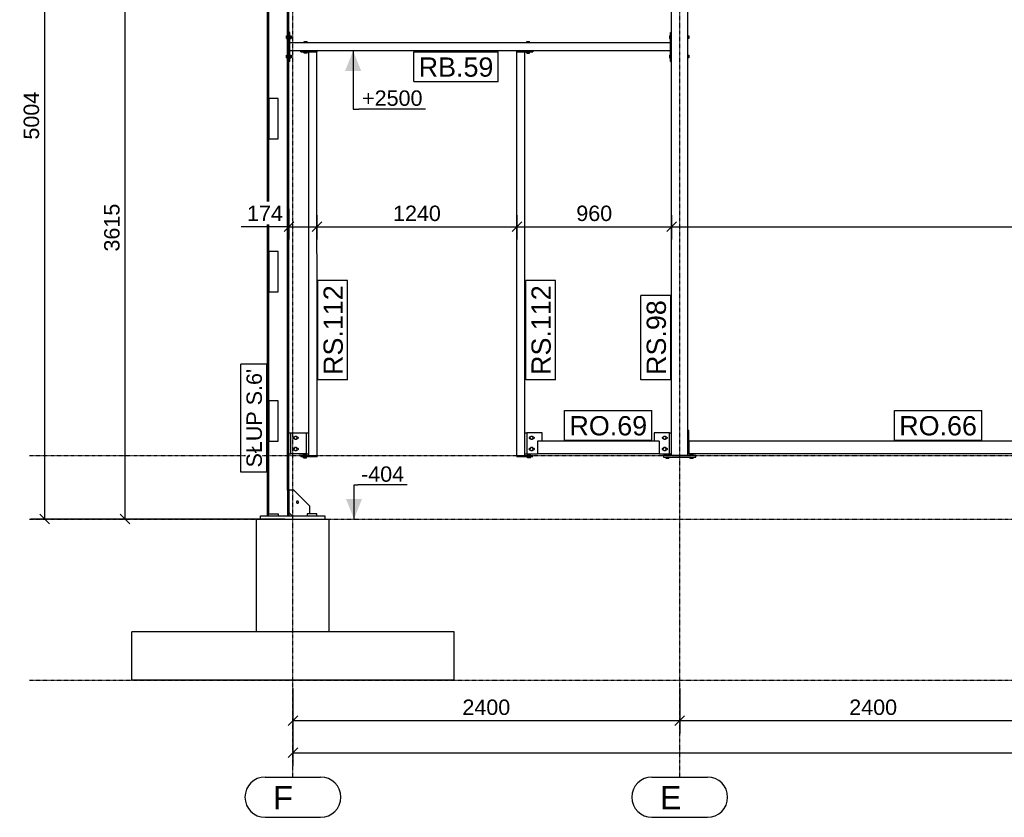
# Model space of a CAD drawing. Header units: millimetres. Extents: x -288865 to 11255, y 102926 to 380857.
# Tile 105 of 142: x -164023 to -157914, y 304377 to 309324. Entities that reach past the tile are written whole.
import ezdxf

# ---------------------------------------------------------------- set-up
doc = ezdxf.new("R2010")
doc.units = ezdxf.units.MM
doc.header["$MEASUREMENT"] = 0
doc.set_wipeout_variables(frame=1)
doc.linetypes.add('DXK_LINE_DOT3', pattern=[5.9187, 2.979, -0.9799, 0.9799, -0.9799])
for name, color, linetype in [('TS_INNE_OBIEKTY', 7, 'Continuous'), ('TS_LINIE_WIDOCZNE', 7, 'Continuous'), ('TS_OPISY', 7, 'Continuous'), ('TS_OPISY_LINIE', 7, 'Continuous'), ('TS_OPISY_RAMKA', 7, 'Continuous'), ('TS_WYMIARY', 7, 'Continuous'), ('TS_WYMIARY_TEKST', 7, 'Continuous')]:
    doc.layers.add(name, color=color, linetype=linetype)
doc.styles.add('ARIAL', font='arial.ttf')

# ---------------------------------------------------------------- blocks, each defined once
blk = doc.blocks.new('Part-67094219-1328 - 1293')
at = {"layer": 'TS_LINIE_WIDOCZNE', "color": 1, "linetype": 'Continuous'}
for p, q in [((-62084.5, -224), (-62113, -224)), ((-61984.5, -324), (-62084.5, -224)), ((-62094.5, -384), (-62113, -365.5)), ((-61984.5, -372), (-61984.5, -324))]:
    blk.add_line(p, q, dxfattribs=at)
for start, end in [(162, 342), (342, 162)]:
    blk.add_arc((-62061.5, -299.1), 7, start, end, dxfattribs=at)
blk = doc.blocks.new('Part-67094219-1322 - 1293')
at = {"layer": 'TS_LINIE_WIDOCZNE', "color": 1, "linetype": 'Continuous'}
for p, q in [((-62114.5, 130), (-62102.5, 130)), ((-62114.5, 0), (-62102.5, 0))]:
    blk.add_line(p, q, dxfattribs=at)
blk = doc.blocks.new('Part-67094219-1326 - 1293')
at = {"layer": 'TS_LINIE_WIDOCZNE', "color": 1, "linetype": 'Continuous'}
for p, q in [((-62123, -224), (-62123, -384)), ((-62123, -224), (-62113, -224)), ((-62113, -384), (-62113, -224)), ((-62123, -324), (-62113, -324)), ((-62123, -384), (-62113, -384))]:
    blk.add_line(p, q, dxfattribs=at)
blk = doc.blocks.new('Part-67094219-1706 - 1293')
at = {"layer": 'TS_LINIE_WIDOCZNE', "color": 1, "linetype": 'Continuous'}
for p, q in [((-60700.6, 2500), (-60600.6, 2500)), ((-60700.6, 2494), (-60700.6, 2500)), ((-60700.6, 2494), (-60600.6, 2494)), ((-60600.6, 2500), (-60600.6, 2494))]:
    blk.add_line(p, q, dxfattribs=at)
blk = doc.blocks.new('Part-67094219-1330 - 1293')
at = {"layer": 'TS_LINIE_WIDOCZNE', "color": 1, "linetype": 'Continuous'}
for p, q in [((-62290.84, -384), (-61890.84, -384)), ((-62290.84, -404), (-62290.84, -384)), ((-61890.84, -384), (-61890.84, -404))]:
    blk.add_line(p, q, dxfattribs=at)
blk = doc.blocks.new('Part-67094219-1700 - 1293')
at = {"layer": 'TS_LINIE_WIDOCZNE', "color": 1, "linetype": 'Continuous'}
for p, q in [((-62040.4, -10), (-61940.4, -10)), ((-62040.4, -16), (-62040.4, -10)), ((-62040.4, -16), (-61940.4, -16)), ((-61940.4, -10), (-61940.4, -16))]:
    blk.add_line(p, q, dxfattribs=at)
blk = doc.blocks.new('Part-67094219-1704 - 1293')
at = {"layer": 'TS_LINIE_WIDOCZNE', "color": 1, "linetype": 'Continuous'}
for p, q in [((-59817.7, 80), (-60573.4, 80)), ((-60573.4, 80), (-60573.4, 0)), ((-59817.7, 80), (-59817.7, 0)), ((-59817.7, 0), (-60573.4, 0))]:
    blk.add_line(p, q, dxfattribs=at)
blk = doc.blocks.new('Part-67094219-1708 - 1293')
at = {"layer": 'TS_LINIE_WIDOCZNE', "color": 1, "linetype": 'Continuous'}
for p, q in [((-60543.4, 130), (-60638.4, 130)), ((-60638.4, 130), (-60638.4, 0)), ((-60543.4, 80), (-60543.4, 130)), ((-60638.4, 0), (-60573.4, 0))]:
    blk.add_line(p, q, dxfattribs=at)
blk = doc.blocks.new('Part-67094219-1722 - 1293')
at = {"layer": 'TS_LINIE_WIDOCZNE', "color": 1, "linetype": 'Continuous'}
for p, q in [((-62007.5, 130), (-61990.4, 130)), ((-62052.4, 0), (-61990.4, 0))]:
    blk.add_line(p, q, dxfattribs=at)
blk = doc.blocks.new('Bolt-67094219-1776 - 1293')
at = {"layer": 'TS_INNE_OBIEKTY', "color": 1, "linetype": 'Continuous'}
for p, q in [((-60634.4, -10), (-60634.4, -2.1)), ((-60634.4, -2.1), (-60616.4, -2.1)), ((-60634.4, -23.9), (-60634.4, -16)), ((-60616.4, -23.9), (-60634.4, -23.9)), ((-60625.4, -10), (-60625.4, -2.1)), ((-60625.4, -23.9), (-60625.4, -16)), ((-60616.4, -10), (-60616.4, -2.1)), ((-60616.4, -23.9), (-60616.4, -16))]:
    blk.add_line(p, q, dxfattribs=at)
blk = doc.blocks.new('Part-67094219-1354 - 1293')
at = {"layer": 'TS_LINIE_WIDOCZNE', "color": 253, "linetype": 'Continuous'}
for p, q in [((-62315.16, -1104), (-62315.16, -404)), ((-62315.16, -404), (-61865.16, -404)), ((-61865.16, -1104), (-61865.16, -404))]:
    blk.add_line(p, q, dxfattribs=at)
blk = doc.blocks.new('Part-67094219-1750 - 1293')
at = {"layer": 'TS_LINIE_WIDOCZNE', "color": 1, "linetype": 'Continuous'}
for p, q in [((-59590.7, -10), (-59790.7, -10)), ((-59790.7, -10), (-59790.7, -20)), ((-59790.7, -20), (-59590.7, -20)), ((-59590.7, -20), (-59590.7, -10))]:
    blk.add_line(p, q, dxfattribs=at)
blk = doc.blocks.new('Part-67094219-1738 - 1293')
at = {"layer": 'TS_LINIE_WIDOCZNE', "color": 1, "linetype": 'Continuous'}
for p, q in [((-59634.5, 145), (-59640.5, 145)), ((-59640.5, 0), (-59640.5, 145)), ((-59634.5, 0), (-59634.5, 145)), ((-59634.5, 0), (-59640.5, 0))]:
    blk.add_line(p, q, dxfattribs=at)
blk = doc.blocks.new('Bolt-67094219-1778 - 1293')
at = {"layer": 'TS_INNE_OBIEKTY', "color": 1, "linetype": 'Continuous'}
for p, q in [((-60639.6, 2550), (-60639.6, 2557.9)), ((-60639.6, 2557.9), (-60621.6, 2557.9)), ((-60630.6, 2550), (-60630.6, 2557.9)), ((-60621.6, 2550), (-60621.6, 2557.9)), ((-60639.6, 2486.1), (-60639.6, 2494)), ((-60639.6, 2486.1), (-60621.6, 2486.1)), ((-60630.6, 2486.1), (-60630.6, 2494)), ((-60621.6, 2486.1), (-60621.6, 2494))]:
    blk.add_line(p, q, dxfattribs=at)
blk = doc.blocks.new('Part-67094219-1403 - 1293')
at = {"layer": 'TS_LINIE_WIDOCZNE', "color": 1, "linetype": 'Continuous'}
for p, q in [((-62181, 330), (-62239, 330)), ((-62239, 330), (-62239, 80)), ((-62181, 80), (-62181, 330)), ((-62239, 80), (-62181, 80))]:
    blk.add_line(p, q, dxfattribs=at)
blk = doc.blocks.new('Part-67094219-1404 - 1293')
at = {"layer": 'TS_LINIE_WIDOCZNE', "color": 1, "linetype": 'Continuous'}
for p, q in [((-62181, 1255), (-62239, 1255)), ((-62239, 1255), (-62239, 1005)), ((-62181, 1005), (-62181, 1255)), ((-62239, 1005), (-62181, 1005))]:
    blk.add_line(p, q, dxfattribs=at)
blk = doc.blocks.new('Part-67094219-1405 - 1293')
at = {"layer": 'TS_LINIE_WIDOCZNE', "color": 1, "linetype": 'Continuous'}
for p, q in [((-62181, 2205), (-62239, 2205)), ((-62239, 2205), (-62239, 1955)), ((-62181, 1955), (-62181, 2205)), ((-62239, 1955), (-62181, 1955))]:
    blk.add_line(p, q, dxfattribs=at)
blk = doc.blocks.new('Bolt-67094219-1786 - 1293')
at = {"layer": 'TS_INNE_OBIEKTY', "color": 1, "linetype": 'Continuous'}
for p, q in [((-59797.7, 100), (-59797.2, 102.7)), ((-59797.2, 97.3), (-59797.7, 100)), ((-59797.2, 102.7), (-59795.6, 104.9)), ((-59795.6, 95.1), (-59797.2, 97.3)), ((-59795.6, 104.9), (-59793.4, 106.5)), ((-59793.4, 93.5), (-59795.6, 95.1)), ((-59793.4, 106.5), (-59790.7, 107)), ((-59790.7, 93), (-59793.4, 93.5)), ((-59787.9, 109), (-59793.1, 100)), ((-59793.1, 100), (-59787.9, 91)), ((-59790.7, 107), (-59789, 107)), ((-59789, 93), (-59790.7, 93)), ((-59777.5, 109), (-59787.9, 109)), ((-59787.9, 91), (-59777.5, 91)), ((-59772.3, 100), (-59777.5, 109)), ((-59777.5, 91), (-59772.3, 100)), ((-59776.3, 107), (-59774.7, 107)), ((-59774.7, 93), (-59776.3, 93)), ((-59774.7, 107), (-59772, 106.5)), ((-59772, 93.5), (-59774.7, 93)), ((-59772, 106.5), (-59769.7, 104.9)), ((-59769.7, 95.1), (-59772, 93.5)), ((-59769.7, 104.9), (-59768.2, 102.7)), ((-59768.2, 97.3), (-59769.7, 95.1)), ((-59768.2, 102.7), (-59767.7, 100)), ((-59767.7, 100), (-59768.2, 97.3)), ((-59797.7, 30), (-59797.2, 32.7)), ((-59797.2, 27.3), (-59797.7, 30)), ((-59797.2, 32.7), (-59795.6, 34.9)), ((-59795.6, 25.1), (-59797.2, 27.3)), ((-59795.6, 34.9), (-59793.4, 36.5)), ((-59793.4, 23.5), (-59795.6, 25.1)), ((-59793.4, 36.5), (-59790.7, 37)), ((-59790.7, 23), (-59793.4, 23.5)), ((-59787.9, 39), (-59793.1, 30)), ((-59793.1, 30), (-59787.9, 21)), ((-59790.7, 37), (-59789, 37)), ((-59789, 23), (-59790.7, 23)), ((-59777.5, 39), (-59787.9, 39)), ((-59787.9, 21), (-59777.5, 21)), ((-59772.3, 30), (-59777.5, 39)), ((-59777.5, 21), (-59772.3, 30)), ((-59776.3, 37), (-59774.7, 37)), ((-59774.7, 23), (-59776.3, 23)), ((-59774.7, 37), (-59772, 36.5)), ((-59772, 23.5), (-59774.7, 23)), ((-59772, 36.5), (-59769.7, 34.9)), ((-59769.7, 25.1), (-59772, 23.5)), ((-59769.7, 34.9), (-59768.2, 32.7)), ((-59768.2, 27.3), (-59769.7, 25.1)), ((-59768.2, 32.7), (-59767.7, 30)), ((-59767.7, 30), (-59768.2, 27.3))]:
    blk.add_line(p, q, dxfattribs=at)
blk = doc.blocks.new('Part-67094219-1429 - 1293')
at = {"layer": 'TS_LINIE_WIDOCZNE', "color": 1, "linetype": 'Continuous'}
for p, q in [((-62240.84, -372), (-62180.84, -372)), ((-62240.84, -384), (-62240.84, -372)), ((-62180.84, -372), (-62180.84, -384))]:
    blk.add_line(p, q, dxfattribs=at)
blk = doc.blocks.new('Part-67094219-1430 - 1293')
at = {"layer": 'TS_LINIE_WIDOCZNE', "color": 1, "linetype": 'Continuous'}
for p, q in [((-61940.84, -372), (-62000.84, -372)), ((-62000.84, -372), (-62000.84, -384)), ((-61940.84, -384), (-61940.84, -372))]:
    blk.add_line(p, q, dxfattribs=at)
blk = doc.blocks.new('Part-67094219-1748 - 1293')
at = {"layer": 'TS_LINIE_WIDOCZNE', "color": 1, "linetype": 'Continuous'}
for p, q in [((-57346.5, 80), (-59634.5, 80)), ((-59634.5, 80), (-59634.5, 0)), ((-57346.5, 80), (-57346.5, 0)), ((-57346.5, 0), (-59634.5, 0))]:
    blk.add_line(p, q, dxfattribs=at)
blk = doc.blocks.new('Part-67094219-1483 - 1293')
at = {"layer": 'TS_LINIE_WIDOCZNE', "color": 1, "linetype": 'Continuous'}
for p, q in [((-62247.5, -384), (-62247.5, 4590)), ((-62247.5, 4590), (-62239, 4590)), ((-62239, -372), (-62239, 4590)), ((-62123, -224), (-62123, 4590)), ((-62123, 4590), (-62114.5, 4590)), ((-62114.5, -224), (-62114.5, 4590))]:
    blk.add_line(p, q, dxfattribs=at)
blk = doc.blocks.new('Part-67094219-1701 - 1293')
at = {"layer": 'TS_LINIE_WIDOCZNE', "color": 1, "linetype": 'Continuous'}
for p, q in [((-60700.4, -10), (-60700.6, 2494)), ((-60700.6, 2494), (-60650.6, 2494)), ((-60650.4, -10), (-60650.6, 2494)), ((-60700.4, -10), (-60650.4, -10))]:
    blk.add_line(p, q, dxfattribs=at)
blk = doc.blocks.new('Bolt-67094219-1496 - 1293')
at = {"layer": 'TS_INNE_OBIEKTY', "color": 1, "linetype": 'Continuous'}
for start, end in [(178.44565, 187.44564), (178.44565, 187.44564), (160.44565, 169.44564), (160.44565, 169.44564), (196.44565, 205.44564), (196.44565, 205.44564), (142.44565, 151.44564), (142.44565, 151.44564), (214.44565, 223.44565), (214.44565, 223.44565), (124.44565, 133.44564), (124.44565, 133.44564), (232.44565, 241.44565), (232.44565, 241.44565), (106.44565, 115.44564), (106.44565, 115.44564), (88.44565, 97.44564), (88.44565, 97.44564), (70.44564, 79.44565), (70.44564, 79.44565), (52.44564, 61.44566), (52.44564, 61.44566), (304.44564, 313.44568), (304.44564, 313.44568), (34.44564, 43.44567), (34.44564, 43.44567), (322.44564, 331.44568), (322.44564, 331.44568), (16.44564, 25.44568), (16.44564, 25.44568), (340.44564, 349.44569), (340.44564, 349.44569), (358.44564, 7.44569), (358.44564, 7.44569), (250.44565, 259.44565), (250.44565, 259.44565), (268.44565, 277.44565), (268.44565, 277.44565), (286.44565, 295.44567), (286.44565, 295.44567)]:
    blk.add_arc((-62061.5, -299.1), 7, start, end, dxfattribs=at)
blk = doc.blocks.new('Part-67094219-1705 - 1293')
at = {"layer": 'TS_LINIE_WIDOCZNE', "color": 1, "linetype": 'Continuous'}
for p, q in [((-62040.6, 2500), (-61940.6, 2500)), ((-62040.6, 2494), (-62040.6, 2500)), ((-62040.6, 2494), (-61940.6, 2494)), ((-61940.6, 2500), (-61940.6, 2494))]:
    blk.add_line(p, q, dxfattribs=at)
blk = doc.blocks.new('Bolt-67094219-1497 - 1293')
at = {"layer": 'TS_INNE_OBIEKTY', "color": 1, "linetype": 'Continuous'}
for start, end in [(158.89129, 338.89129), (158.89129, 338.89129), (338.89129, 158.89129), (338.89129, 158.89129)]:
    blk.add_arc((-62061.5, -299.1), 7, start, end, dxfattribs=at)
blk = doc.blocks.new('Part-67094219-1709 - 1293')
at = {"layer": 'TS_LINIE_WIDOCZNE', "color": 1, "linetype": 'Continuous'}
for p, q in [((-60650.4, 130), (-60638.4, 130)), ((-60650.4, 0), (-60638.4, 0))]:
    blk.add_line(p, q, dxfattribs=at)
blk = doc.blocks.new('Part-67094219-1699 - 1293')
at = {"layer": 'TS_LINIE_WIDOCZNE', "color": 1, "linetype": 'Continuous'}
for p, q in [((-60700.4, -16), (-60700.4, -10)), ((-60700.4, -10), (-60600.4, -10)), ((-60700.4, -16), (-60600.4, -16)), ((-60600.4, -16), (-60600.4, -10))]:
    blk.add_line(p, q, dxfattribs=at)
blk = doc.blocks.new('Part-67094219-1702 - 1293')
at = {"layer": 'TS_LINIE_WIDOCZNE', "color": 1, "linetype": 'Continuous'}
for p, q in [((-61990.4, -10), (-61990.6, 2494)), ((-61990.6, 2494), (-61940.6, 2494)), ((-61940.4, -10), (-61940.6, 2494)), ((-61990.4, -10), (-61940.4, -10))]:
    blk.add_line(p, q, dxfattribs=at)
blk = doc.blocks.new('Part-67094219-1703 - 1293')
at = {"layer": 'TS_LINIE_WIDOCZNE', "color": 1, "linetype": 'Continuous'}
for p, q in [((-59746.5, 2550), (-62108.5, 2550)), ((-62108.5, 2500), (-62108.5, 2550)), ((-59746.5, 2500), (-59746.5, 2550)), ((-59746.5, 2500), (-62108.5, 2500))]:
    blk.add_line(p, q, dxfattribs=at)
blk = doc.blocks.new('Part-67094219-1711 - 1293')
at = {"layer": 'TS_LINIE_WIDOCZNE', "color": 1, "linetype": 'Continuous'}
for p, q in [((-62102.5, 0), (-62102.5, 130)), ((-62102.5, 130), (-62007.5, 130)), ((-62007.5, 130), (-62007.5, 0)), ((-62007.5, 0), (-62102.5, 0))]:
    blk.add_line(p, q, dxfattribs=at)
blk = doc.blocks.new('Part-67094219-1712 - 1293')
at = {"layer": 'TS_LINIE_WIDOCZNE', "color": 1, "linetype": 'Continuous'}
for p, q in [((-59752.7, 130), (-59847.7, 130)), ((-59847.7, 130), (-59847.7, 80)), ((-59752.7, 0), (-59752.7, 130)), ((-59817.7, 0), (-59752.7, 0))]:
    blk.add_line(p, q, dxfattribs=at)
blk = doc.blocks.new('Part-67094219-1713 - 1293')
at = {"layer": 'TS_LINIE_WIDOCZNE', "color": 1, "linetype": 'Continuous'}
for p, q in [((-59752.7, 130), (-59740.7, 130)), ((-59752.7, 0), (-59740.7, 0))]:
    blk.add_line(p, q, dxfattribs=at)
blk = doc.blocks.new('Part-67094219-1721 - 1293')
at = {"layer": 'TS_LINIE_WIDOCZNE', "color": 1, "linetype": 'Continuous'}
for p, q in [((-62108.60589, 2615), (-62114.60589, 2615)), ((-62114.60589, 2435), (-62114.60589, 2615)), ((-62108.60589, 2435), (-62108.60589, 2615)), ((-62108.60589, 2435), (-62114.60589, 2435))]:
    blk.add_line(p, q, dxfattribs=at)
blk = doc.blocks.new('Part-67094219-1739 - 1293')
at = {"layer": 'TS_LINIE_WIDOCZNE', "color": 1, "linetype": 'Continuous'}
for p, q in [((-59740.7, -10), (-59740.5, 2890)), ((-59740.5, 2890), (-59640.5, 2890)), ((-59640.7, -10), (-59640.5, 2890)), ((-59740.7, -10), (-59640.7, -10))]:
    blk.add_line(p, q, dxfattribs=at)
blk = doc.blocks.new('Part-67094219-1741 - 1293')
at = {"layer": 'TS_LINIE_WIDOCZNE', "color": 1, "linetype": 'Continuous'}
for p, q in [((-59746.5, 2435), (-59746.5, 2615)), ((-59746.5, 2615), (-59740.5, 2615)), ((-59740.5, 2435), (-59740.5, 2615)), ((-59746.5, 2435), (-59740.5, 2435))]:
    blk.add_line(p, q, dxfattribs=at)
blk = doc.blocks.new('Bolt-67094219-1818 - 1293')
at = {"layer": 'TS_INNE_OBIEKTY', "color": 1, "linetype": 'Continuous'}
for p, q in [((-59754, 2594), (-59746.5, 2594)), ((-59754, 2594), (-59754, 2576)), ((-59754, 2585), (-59746.5, 2585)), ((-59754, 2576), (-59746.5, 2576)), ((-59640.5, 2594), (-59633, 2594)), ((-59640.5, 2585), (-59633, 2585)), ((-59633, 2576), (-59640.5, 2576)), ((-59633, 2594), (-59633, 2576)), ((-59754, 2474), (-59746.5, 2474)), ((-59754, 2474), (-59754, 2456)), ((-59754, 2465), (-59746.5, 2465)), ((-59754, 2456), (-59746.5, 2456)), ((-59640.5, 2474), (-59633, 2474)), ((-59640.5, 2465), (-59633, 2465)), ((-59633, 2456), (-59640.5, 2456)), ((-59633, 2474), (-59633, 2456))]:
    blk.add_line(p, q, dxfattribs=at)
blk = doc.blocks.new('Bolt-67094219-1816 - 1293')
at = {"layer": 'TS_INNE_OBIEKTY', "color": 1, "linetype": 'Continuous'}
for p, q in [((-59640.7, 121), (-59640.5, 121)), ((-59640.7, 109), (-59640.5, 109))]:
    blk.add_line(p, q, dxfattribs=at)
blk = doc.blocks.new('Bolt-67094219-1777 - 1293')
at = {"layer": 'TS_INNE_OBIEKTY', "color": 1, "linetype": 'Continuous'}
for p, q in [((-62024.4, -10), (-62024.4, -2.1)), ((-62024.4, -2.1), (-62006.4, -2.1)), ((-62024.4, -23.9), (-62024.4, -16)), ((-62024.4, -23.9), (-62006.4, -23.9)), ((-62015.4, -10), (-62015.4, -2.1)), ((-62015.4, -23.9), (-62015.4, -16)), ((-62006.4, -10), (-62006.4, -2.1)), ((-62006.4, -23.9), (-62006.4, -16))]:
    blk.add_line(p, q, dxfattribs=at)
blk = doc.blocks.new('Bolt-67094219-1779 - 1293')
at = {"layer": 'TS_INNE_OBIEKTY', "color": 1, "linetype": 'Continuous'}
for p, q in [((-62019.2, 2550), (-62019.2, 2557.9)), ((-62019.2, 2557.9), (-62001.2, 2557.9)), ((-62010.2, 2550), (-62010.2, 2557.9)), ((-62001.2, 2550), (-62001.2, 2557.9)), ((-62019.2, 2486.1), (-62019.2, 2494)), ((-62001.2, 2486.1), (-62019.2, 2486.1)), ((-62010.2, 2486.1), (-62010.2, 2494)), ((-62001.2, 2486.1), (-62001.2, 2494))]:
    blk.add_line(p, q, dxfattribs=at)
blk = doc.blocks.new('Bolt-67094219-1783 - 1293')
at = {"layer": 'TS_INNE_OBIEKTY', "color": 1, "linetype": 'Continuous'}
for p, q in [((-60623.4, 100), (-60622.9, 102.7)), ((-60622.9, 97.3), (-60623.4, 100)), ((-60622.9, 102.7), (-60621.4, 104.9)), ((-60621.4, 95.1), (-60622.9, 97.3)), ((-60621.4, 104.9), (-60619.1, 106.5)), ((-60619.1, 93.5), (-60621.4, 95.1)), ((-60619.1, 106.5), (-60616.4, 107)), ((-60616.4, 93), (-60619.1, 93.5)), ((-60613.6, 109), (-60618.8, 100)), ((-60618.8, 100), (-60613.6, 91)), ((-60616.4, 107), (-60614.8, 107)), ((-60614.8, 93), (-60616.4, 93)), ((-60603.2, 109), (-60613.6, 109)), ((-60613.6, 91), (-60603.2, 91)), ((-60598, 100), (-60603.2, 109)), ((-60603.2, 91), (-60598, 100)), ((-60602.1, 107), (-60600.4, 107)), ((-60600.4, 93), (-60602.1, 93)), ((-60600.4, 107), (-60597.7, 106.5)), ((-60597.7, 93.5), (-60600.4, 93)), ((-60597.7, 106.5), (-60595.5, 104.9)), ((-60595.5, 95.1), (-60597.7, 93.5)), ((-60595.5, 104.9), (-60594, 102.7)), ((-60594, 97.3), (-60595.5, 95.1)), ((-60594, 102.7), (-60593.4, 100)), ((-60593.4, 100), (-60594, 97.3)), ((-60623.4, 30), (-60622.9, 32.7)), ((-60622.9, 27.3), (-60623.4, 30)), ((-60622.9, 32.7), (-60621.4, 34.9)), ((-60621.4, 25.1), (-60622.9, 27.3)), ((-60621.4, 34.9), (-60619.1, 36.5)), ((-60619.1, 23.5), (-60621.4, 25.1)), ((-60619.1, 36.5), (-60616.4, 37)), ((-60616.4, 23), (-60619.1, 23.5)), ((-60613.6, 39), (-60618.8, 30)), ((-60618.8, 30), (-60613.6, 21)), ((-60616.4, 37), (-60614.8, 37)), ((-60614.8, 23), (-60616.4, 23)), ((-60603.2, 39), (-60613.6, 39)), ((-60613.6, 21), (-60603.2, 21)), ((-60598, 30), (-60603.2, 39)), ((-60603.2, 21), (-60598, 30)), ((-60602.1, 37), (-60600.4, 37)), ((-60600.4, 23), (-60602.1, 23)), ((-60600.4, 37), (-60597.7, 36.5)), ((-60597.7, 23.5), (-60600.4, 23)), ((-60597.7, 36.5), (-60595.5, 34.9)), ((-60595.5, 25.1), (-60597.7, 23.5)), ((-60595.5, 34.9), (-60594, 32.7)), ((-60594, 27.3), (-60595.5, 25.1)), ((-60594, 32.7), (-60593.4, 30)), ((-60593.4, 30), (-60594, 27.3))]:
    blk.add_line(p, q, dxfattribs=at)
blk = doc.blocks.new('Bolt-67094219-1785 - 1293')
at = {"layer": 'TS_INNE_OBIEKTY', "color": 1, "linetype": 'Continuous'}
for p, q in [((-62087.5, 100), (-62087, 102.7)), ((-62087, 97.3), (-62087.5, 100)), ((-62087, 102.7), (-62085.4, 104.9)), ((-62085.4, 95.1), (-62087, 97.3)), ((-62085.4, 104.9), (-62083.2, 106.5)), ((-62083.2, 93.5), (-62085.4, 95.1)), ((-62083.2, 106.5), (-62080.5, 107)), ((-62080.5, 93), (-62083.2, 93.5)), ((-62077.7, 109), (-62082.9, 100)), ((-62082.9, 100), (-62077.7, 91)), ((-62080.5, 107), (-62078.8, 107)), ((-62078.8, 93), (-62080.5, 93)), ((-62067.3, 109), (-62077.7, 109)), ((-62077.7, 91), (-62067.3, 91)), ((-62062.1, 100), (-62067.3, 109)), ((-62067.3, 91), (-62062.1, 100)), ((-62066.1, 107), (-62064.5, 107)), ((-62064.5, 93), (-62066.1, 93)), ((-62064.5, 107), (-62061.8, 106.5)), ((-62061.8, 93.5), (-62064.5, 93)), ((-62061.8, 106.5), (-62059.5, 104.9)), ((-62059.5, 95.1), (-62061.8, 93.5)), ((-62059.5, 104.9), (-62058, 102.7)), ((-62058, 97.3), (-62059.5, 95.1)), ((-62058, 102.7), (-62057.5, 100)), ((-62057.5, 100), (-62058, 97.3)), ((-62087.5, 30), (-62087, 32.7)), ((-62087, 27.3), (-62087.5, 30)), ((-62087, 32.7), (-62085.4, 34.9)), ((-62085.4, 25.1), (-62087, 27.3)), ((-62085.4, 34.9), (-62083.2, 36.5)), ((-62083.2, 23.5), (-62085.4, 25.1)), ((-62083.2, 36.5), (-62080.5, 37)), ((-62080.5, 23), (-62083.2, 23.5)), ((-62077.7, 39), (-62082.9, 30)), ((-62082.9, 30), (-62077.7, 21)), ((-62080.5, 37), (-62078.8, 37)), ((-62078.8, 23), (-62080.5, 23)), ((-62067.3, 39), (-62077.7, 39)), ((-62077.7, 21), (-62067.3, 21)), ((-62062.1, 30), (-62067.3, 39)), ((-62067.3, 21), (-62062.1, 30)), ((-62066.1, 37), (-62064.5, 37)), ((-62064.5, 23), (-62066.1, 23)), ((-62064.5, 37), (-62061.8, 36.5)), ((-62061.8, 23.5), (-62064.5, 23)), ((-62061.8, 36.5), (-62059.5, 34.9)), ((-62059.5, 25.1), (-62061.8, 23.5)), ((-62059.5, 34.9), (-62058, 32.7)), ((-62058, 27.3), (-62059.5, 25.1)), ((-62058, 32.7), (-62057.5, 30)), ((-62057.5, 30), (-62058, 27.3))]:
    blk.add_line(p, q, dxfattribs=at)
blk = doc.blocks.new('Bolt-67094219-1793 - 1293')
at = {"layer": 'TS_INNE_OBIEKTY', "color": 1, "linetype": 'Continuous'}
for p, q in [((-62130.5, 2576), (-62130.5, 2594)), ((-62130.5, 2594), (-62123, 2594)), ((-62130.5, 2585), (-62123, 2585)), ((-62130.5, 2576), (-62123, 2576)), ((-62108.6, 2594), (-62101.1, 2594)), ((-62108.6, 2585), (-62101.1, 2585)), ((-62108.6, 2576), (-62101.1, 2576)), ((-62101.1, 2594), (-62101.1, 2576)), ((-62130.5, 2456), (-62130.5, 2474)), ((-62130.5, 2474), (-62123, 2474)), ((-62130.5, 2465), (-62123, 2465)), ((-62130.5, 2456), (-62123, 2456)), ((-62108.6, 2474), (-62101.1, 2474)), ((-62108.6, 2465), (-62101.1, 2465)), ((-62108.6, 2456), (-62101.1, 2456)), ((-62101.1, 2474), (-62101.1, 2456))]:
    blk.add_line(p, q, dxfattribs=at)
blk = doc.blocks.new('Bolt-67094219-1819 - 1293')
at = {"layer": 'TS_INNE_OBIEKTY', "color": 1, "linetype": 'Continuous'}
for p, q in [((-59774.7, -10), (-59774.7, -2.1)), ((-59774.7, -2.1), (-59756.7, -2.1)), ((-59774.7, -27.9), (-59774.7, -20)), ((-59756.7, -27.9), (-59774.7, -27.9)), ((-59765.7, -10), (-59765.7, -2.1)), ((-59765.7, -27.9), (-59765.7, -20)), ((-59756.7, -10), (-59756.7, -2.1)), ((-59756.7, -27.9), (-59756.7, -20)), ((-59624.7, -10), (-59624.7, -2.1)), ((-59624.7, -2.1), (-59606.7, -2.1)), ((-59624.7, -27.9), (-59624.7, -20)), ((-59606.7, -27.9), (-59624.7, -27.9)), ((-59615.7, -10), (-59615.7, -2.1)), ((-59615.7, -27.9), (-59615.7, -20)), ((-59606.7, -10), (-59606.7, -2.1)), ((-59606.7, -27.9), (-59606.7, -20))]:
    blk.add_line(p, q, dxfattribs=at)
blk = doc.blocks.new('GridLine-67094219-1831 - 1293')
at = {"layer": 'TS_INNE_OBIEKTY', "color": 4, "linetype": 'DXK_LINE_DOT3'}
blk.add_line((-59690.2, -2004), (-59690.2, 5399.9), dxfattribs=at)
at = {"layer": 'TS_INNE_OBIEKTY', "color": 4, "linetype": 'Continuous'}
for p, q in [((-59862.4, -2004), (-59517.9, -2004)), ((-59862.4, -2254), (-59517.9, -2254))]:
    blk.add_line(p, q, dxfattribs=at)
for centre, start, end in [((-59862.4, -2129), 90, 270), ((-59517.9, -2129), 270, 90)]:
    blk.add_arc(centre, 125, start, end, dxfattribs=at)
at = {"layer": 'TS_INNE_OBIEKTY', "color": 2, "linetype": 'Continuous', "style": 'ARIAL'}
blk.add_text('E', height=143.3, dxfattribs=at).set_placement((-59812.4, -2204))
blk = doc.blocks.new('GridLine-67094219-1832 - 1293')
at = {"layer": 'TS_INNE_OBIEKTY', "color": 4, "linetype": 'DXK_LINE_DOT3'}
blk.add_line((-62090.2, -2004), (-62090.2, 5399.9), dxfattribs=at)
at = {"layer": 'TS_INNE_OBIEKTY', "color": 4, "linetype": 'Continuous'}
for p, q in [((-62262.4, -2004), (-61917.9, -2004)), ((-62262.4, -2254), (-61917.9, -2254))]:
    blk.add_line(p, q, dxfattribs=at)
for centre, start, end in [((-62262.4, -2129), 90, 270), ((-61917.9, -2129), 270, 90)]:
    blk.add_arc(centre, 125, start, end, dxfattribs=at)
at = {"layer": 'TS_INNE_OBIEKTY', "color": 2, "linetype": 'Continuous', "style": 'ARIAL'}
blk.add_text('F', height=143.3, dxfattribs=at).set_placement((-62212.4, -2204))
blk = doc.blocks.new('GridLine-67094219-1833 - 1293')
at = {"layer": 'TS_INNE_OBIEKTY', "color": 4, "linetype": 'DXK_LINE_DOT3'}
blk.add_line((-63725, -1404), (-48590.2, -1404), dxfattribs=at)
blk = doc.blocks.new('GridLine-67094219-1834 - 1293')
at = {"layer": 'TS_INNE_OBIEKTY', "color": 4, "linetype": 'DXK_LINE_DOT3'}
blk.add_line((-63725, -404), (-48590.2, -404), dxfattribs=at)
blk = doc.blocks.new('GridLine-67094219-1835 - 1293')
at = {"layer": 'TS_INNE_OBIEKTY', "color": 4, "linetype": 'DXK_LINE_DOT3'}
blk.add_line((-63725, -10), (-48590.2, -10), dxfattribs=at)
blk = doc.blocks.new('StraightDimension-67094219-3818 - 1293')
at = {"layer": 'TS_WYMIARY', "color": 174, "linetype": 'Continuous'}
for p, q in [((-62090.2, -1454), (-62090.2, -1734)), ((-59690.2, -1454), (-59690.2, -1734)), ((-62060.2, -1624), (-62120.2, -1684)), ((-59720.2, -1684), (-59660.2, -1624)), ((-62090.2, -1654), (-59690.2, -1654))]:
    blk.add_line(p, q, dxfattribs=at)
at = {"color": 0}
blk.add_wipeout([(-60721.9, -1639), (-60721.9, -1499), (-61058.4, -1499), (-61058.4, -1639)], dxfattribs=at).dxf.layer = 'TS_WYMIARY'
at = {"layer": 'TS_WYMIARY_TEKST', "color": 96, "style": 'ARIAL'}
blk.add_text('2400', height=95.51, dxfattribs=at).set_placement((-61038.4, -1619))
blk = doc.blocks.new('StraightDimension-67094219-6289 - 1293')
at = {"layer": 'TS_WYMIARY', "color": 174, "linetype": 'Continuous'}
for p, q in [((-60700.5, 1481.9), (-60700.5, 1329.6)), ((-59740.6, 1481.8), (-59740.6, 1329.6)), ((-60670.5, 1439.6), (-60730.5, 1379.6)), ((-60700.5, 1409.6), (-59740.6, 1409.6)), ((-59770.6, 1379.6), (-59710.6, 1439.6))]:
    blk.add_line(p, q, dxfattribs=at)
at = {"color": 0}
blk.add_wipeout([(-60089.4, 1424.6), (-60089.4, 1564.6), (-60351.7, 1564.6), (-60351.7, 1424.6)], dxfattribs=at).dxf.layer = 'TS_WYMIARY'
at = {"layer": 'TS_WYMIARY_TEKST', "color": 96, "style": 'ARIAL'}
blk.add_text('960', height=95.51, dxfattribs=at).set_placement((-60331.7, 1444.6))
blk = doc.blocks.new('StraightDimension-67094219-3820 - 1293')
at = {"layer": 'TS_WYMIARY', "color": 174, "linetype": 'Continuous'}
for p, q in [((-59690.2, -1454), (-59690.2, -1734)), ((-57290.2, -1454), (-57290.2, -1734)), ((-59660.2, -1624), (-59720.2, -1684)), ((-57320.2, -1684), (-57260.2, -1624)), ((-59690.2, -1654), (-57290.2, -1654))]:
    blk.add_line(p, q, dxfattribs=at)
at = {"color": 0}
blk.add_wipeout([(-58321.9, -1639), (-58321.9, -1499), (-58658.4, -1499), (-58658.4, -1639)], dxfattribs=at).dxf.layer = 'TS_WYMIARY'
at = {"layer": 'TS_WYMIARY_TEKST', "color": 96, "style": 'ARIAL'}
blk.add_text('2400', height=95.51, dxfattribs=at).set_placement((-58638.4, -1619))
blk = doc.blocks.new('StraightDimension-67094219-3824 - 1293')
at = {"layer": 'TS_WYMIARY', "color": 174, "linetype": 'Continuous'}
for p, q in [((-62090.2, -1454), (-62090.2, -1934)), ((-62060.2, -1824), (-62120.2, -1884)), ((-62090.2, -1854), (-50090.2, -1854))]:
    blk.add_line(p, q, dxfattribs=at)
blk = doc.blocks.new('StraightDimension-67094219-3813 - 1293')
at = {"layer": 'TS_WYMIARY', "color": 174, "linetype": 'Continuous'}
for p, q in [((-62140.2, 4600), (-63714.9, 4600)), ((-63599.9, 4570), (-63659.9, 4630)), ((-63629.9, -404), (-63629.9, 4600)), ((-62365.2, -404), (-63714.9, -404)), ((-63659.9, -374), (-63599.9, -434))]:
    blk.add_line(p, q, dxfattribs=at)
at = {"color": 0}
blk.add_wipeout([(-63644.9, 2266.2), (-63784.9, 2266.2), (-63784.9, 1929.8), (-63644.9, 1929.8)], dxfattribs=at).dxf.layer = 'TS_WYMIARY'
at = {"layer": 'TS_WYMIARY_TEKST', "color": 96, "style": 'ARIAL'}
blk.add_text('5004', height=95.51, rotation=90.00021, dxfattribs=at).set_placement((-63664.9, 1949.8))
blk = doc.blocks.new('StraightDimension-67094219-3815 - 1293')
at = {"layer": 'TS_WYMIARY', "color": 174, "linetype": 'Continuous'}
for p, q in [((-63100.6, 3181), (-63160.6, 3241)), ((-62140.2, 3211), (-63215.6, 3211)), ((-63130.6, -404), (-63130.6, 3211)), ((-62140.2, -404), (-63215.6, -404)), ((-63160.6, -374), (-63100.6, -434))]:
    blk.add_line(p, q, dxfattribs=at)
at = {"color": 0}
blk.add_wipeout([(-63145.6, 1571.7), (-63285.6, 1571.7), (-63285.6, 1235.3), (-63145.6, 1235.3)], dxfattribs=at).dxf.layer = 'TS_WYMIARY'
at = {"layer": 'TS_WYMIARY_TEKST', "color": 96, "style": 'ARIAL'}
blk.add_text('3615', height=95.51, rotation=90.00021, dxfattribs=at).set_placement((-63165.6, 1255.3))
blk = doc.blocks.new('StraightDimension-67094219-6288 - 1293')
at = {"layer": 'TS_WYMIARY', "color": 174, "linetype": 'Continuous'}
for p, q in [((-59740.6, 1481.8), (-59740.6, 1329.6)), ((-59710.6, 1439.6), (-59770.6, 1379.6)), ((-59740.6, 1409.6), (-54940.6, 1409.6)), ((-54970.6, 1379.6), (-54910.6, 1439.6)), ((-54940.6, 1459.3), (-54940.6, 1329.6))]:
    blk.add_line(p, q, dxfattribs=at)
at = {"color": 0}
blk.add_wipeout([(-57172.3, 1424.6), (-57172.3, 1564.6), (-57508.8, 1564.6), (-57508.8, 1424.6)], dxfattribs=at).dxf.layer = 'TS_WYMIARY'
at = {"layer": 'TS_WYMIARY_TEKST', "color": 96, "style": 'ARIAL'}
blk.add_text('4800', height=95.51, dxfattribs=at).set_placement((-57488.8, 1444.6))
blk = doc.blocks.new('StraightDimension-67094219-6290 - 1293')
at = {"layer": 'TS_WYMIARY', "color": 174, "linetype": 'Continuous'}
for p, q in [((-61940.5, 1481.8), (-61940.5, 1329.6)), ((-60700.5, 1481.9), (-60700.5, 1329.6)), ((-61910.5, 1439.6), (-61970.5, 1379.6)), ((-61940.5, 1409.6), (-60700.5, 1409.6)), ((-60730.5, 1379.6), (-60670.5, 1439.6))]:
    blk.add_line(p, q, dxfattribs=at)
at = {"color": 0}
blk.add_wipeout([(-61152.3, 1424.6), (-61152.3, 1564.6), (-61488.8, 1564.6), (-61488.8, 1424.6)], dxfattribs=at).dxf.layer = 'TS_WYMIARY'
at = {"layer": 'TS_WYMIARY_TEKST', "color": 96, "style": 'ARIAL'}
blk.add_text('1240', height=95.51, dxfattribs=at).set_placement((-61468.8, 1444.6))
blk = doc.blocks.new('StraightDimension-67094219-6291 - 1293')
at = {"layer": 'TS_WYMIARY', "color": 174, "linetype": 'Continuous'}
for p, q in [((-62114.5, 1520.9), (-62114.5, 1329.6)), ((-61940.5, 1481.8), (-61940.5, 1329.6)), ((-62144.5, 1379.6), (-62084.5, 1439.6)), ((-62114.5, 1409.6), (-61940.5, 1409.6)), ((-61910.5, 1439.6), (-61970.5, 1379.6))]:
    blk.add_line(p, q, dxfattribs=at)
at = {"color": 0}
blk.add_wipeout([(-62132, 1424.6), (-62132, 1564.6), (-62394.4, 1564.6), (-62394.4, 1424.6)], dxfattribs=at).dxf.layer = 'TS_WYMIARY'
at = {"layer": 'TS_WYMIARY', "color": 174, "linetype": 'Continuous'}
blk.add_line((-62114.5, 1409.6), (-62411.9, 1409.6), dxfattribs=at)
blk.add_line((-62114.5, 1409.6), (-62411.9, 1409.6), dxfattribs=at)
at = {"layer": 'TS_WYMIARY_TEKST', "color": 96, "style": 'ARIAL'}
blk.add_text('174', height=95.51, dxfattribs=at).set_placement((-62374.4, 1444.6))
blk = doc.blocks.new('Mark-67094219-2199 - 1293')
blk.add_wipeout([(-62282.5, 526.6), (-62382.5, 526.6), (-62382.5, -84), (-62282.5, -84)]).dxf.layer = 'TS_OPISY_LINIE'
blk.add_wipeout([(-62282.5, 526.6), (-62382.5, 526.6), (-62382.5, -84), (-62282.5, -84)]).dxf.layer = 'TS_OPISY_LINIE'
at = {"layer": 'TS_OPISY_RAMKA', "linetype": 'Continuous'}
for p, q in [((-62412.5, -114), (-62412.5, 556.6)), ((-62252.5, 556.6), (-62412.5, 556.6)), ((-62252.5, -114), (-62252.5, 556.6)), ((-62252.5, -114), (-62412.5, -114))]:
    blk.add_line(p, q, dxfattribs=at)
at = {"layer": 'TS_OPISY', "style": 'ARIAL'}
blk.add_text("SŁUP S.6'", height=95.51, rotation=90.00021, dxfattribs=at).set_placement((-62282.5, -84))
blk = doc.blocks.new('Mark-67094219-2212 - 1293')
blk.add_wipeout([(-61780.5, 1045.7), (-61905.5, 1045.7), (-61905.4, 490), (-61780.4, 490)]).dxf.layer = 'TS_OPISY_LINIE'
blk.add_wipeout([(-61780.5, 1045.7), (-61905.5, 1045.7), (-61905.4, 490), (-61780.4, 490)]).dxf.layer = 'TS_OPISY_LINIE'
at = {"layer": 'TS_OPISY_RAMKA', "linetype": 'Continuous'}
for p, q in [((-61935.4, 460), (-61935.5, 1075.7)), ((-61750.5, 1075.7), (-61935.5, 1075.7)), ((-61750.4, 460), (-61750.5, 1075.7)), ((-61750.4, 460), (-61935.4, 460))]:
    blk.add_line(p, q, dxfattribs=at)
at = {"layer": 'TS_OPISY', "style": 'ARIAL'}
blk.add_text('RS.112', height=119.38, rotation=90.00594, dxfattribs=at).set_placement((-61780.4, 490))
blk = doc.blocks.new('Mark-67094219-2222 - 1293')
blk.add_wipeout([(-59775.6, 953), (-59900.6, 953), (-59900.7, 490), (-59775.7, 490)]).dxf.layer = 'TS_OPISY_LINIE'
blk.add_wipeout([(-59775.6, 953), (-59900.6, 953), (-59900.7, 490), (-59775.7, 490)]).dxf.layer = 'TS_OPISY_LINIE'
at = {"layer": 'TS_OPISY_RAMKA', "linetype": 'Continuous'}
for p, q in [((-59930.7, 460), (-59930.6, 983)), ((-59745.6, 983), (-59930.6, 983)), ((-59745.7, 460), (-59745.6, 983)), ((-59745.7, 460), (-59930.7, 460))]:
    blk.add_line(p, q, dxfattribs=at)
at = {"layer": 'TS_OPISY', "style": 'ARIAL'}
blk.add_text('RS.98', height=119.38, rotation=89.99448, dxfattribs=at).set_placement((-59775.7, 490))
blk = doc.blocks.new('Mark-67094219-2211 - 1293')
blk.add_wipeout([(-60490.5, 1045.7), (-60615.5, 1045.7), (-60615.4, 490), (-60490.4, 490)]).dxf.layer = 'TS_OPISY_LINIE'
blk.add_wipeout([(-60490.5, 1045.7), (-60615.5, 1045.7), (-60615.4, 490), (-60490.4, 490)]).dxf.layer = 'TS_OPISY_LINIE'
at = {"layer": 'TS_OPISY_RAMKA', "linetype": 'Continuous'}
for p, q in [((-60645.4, 460), (-60645.5, 1075.7)), ((-60460.5, 1075.7), (-60645.5, 1075.7)), ((-60460.4, 460), (-60460.5, 1075.7)), ((-60460.4, 460), (-60645.4, 460))]:
    blk.add_line(p, q, dxfattribs=at)
at = {"layer": 'TS_OPISY', "style": 'ARIAL'}
blk.add_text('RS.112', height=119.38, rotation=90.00594, dxfattribs=at).set_placement((-60490.4, 490))
blk = doc.blocks.new('Mark-67094219-2213 - 1293')
blk.add_wipeout([(-60846.5, 2340), (-60846.5, 2465), (-61309.5, 2465), (-61309.5, 2340)]).dxf.layer = 'TS_OPISY_LINIE'
blk.add_wipeout([(-60846.5, 2340), (-60846.5, 2465), (-61309.5, 2465), (-61309.5, 2340)]).dxf.layer = 'TS_OPISY_LINIE'
at = {"layer": 'TS_OPISY_RAMKA', "linetype": 'Continuous'}
for p, q in [((-61339.5, 2495), (-60816.5, 2495)), ((-61339.5, 2310), (-61339.5, 2495)), ((-60816.5, 2310), (-60816.5, 2495)), ((-61339.5, 2310), (-60816.5, 2310))]:
    blk.add_line(p, q, dxfattribs=at)
at = {"layer": 'TS_OPISY', "style": 'ARIAL'}
blk.add_text('RB.59', height=119.38, dxfattribs=at).set_placement((-61309.5, 2340))
blk = doc.blocks.new('Mark-67094219-2214 - 1293')
blk.add_wipeout([(-59892.6, 115), (-59892.6, 240), (-60374.2, 240), (-60374.2, 115)]).dxf.layer = 'TS_OPISY_LINIE'
blk.add_wipeout([(-59892.6, 115), (-59892.6, 240), (-60374.2, 240), (-60374.2, 115)]).dxf.layer = 'TS_OPISY_LINIE'
at = {"layer": 'TS_OPISY_RAMKA', "linetype": 'Continuous'}
for p, q in [((-60404.2, 270), (-59862.6, 270)), ((-60404.2, 85), (-60404.2, 270)), ((-59862.6, 85), (-59862.6, 270)), ((-60404.2, 85), (-59862.6, 85))]:
    blk.add_line(p, q, dxfattribs=at)
at = {"layer": 'TS_OPISY', "style": 'ARIAL'}
blk.add_text('RO.69', height=119.38, dxfattribs=at).set_placement((-60374.2, 115))
blk = doc.blocks.new('Mark-67094219-2226 - 1293')
blk.add_wipeout([(-57846.5, 115), (-57846.5, 240), (-58328.1, 240), (-58328.1, 115)]).dxf.layer = 'TS_OPISY_LINIE'
blk.add_wipeout([(-57846.5, 115), (-57846.5, 240), (-58328.1, 240), (-58328.1, 115)]).dxf.layer = 'TS_OPISY_LINIE'
at = {"layer": 'TS_OPISY_RAMKA', "linetype": 'Continuous'}
for p, q in [((-58358.1, 270), (-57816.5, 270)), ((-58358.1, 85), (-58358.1, 270)), ((-57816.5, 85), (-57816.5, 270)), ((-58358.1, 85), (-57816.5, 85))]:
    blk.add_line(p, q, dxfattribs=at)
at = {"layer": 'TS_OPISY', "style": 'ARIAL'}
blk.add_text('RO.66', height=119.38, dxfattribs=at).set_placement((-58328.1, 115))
blk = doc.blocks.new('LevelMark-67094219-6488 - 1293')
at = {"linetype": 'Continuous'}
blk.add_hatch(color=96, dxfattribs=at).paths.add_polyline_path([(-61766.3, 2375), (-61716.3, 2500), (-61666.3, 2375)])
at = {"color": 96, "linetype": 'Continuous'}
blk.add_line((-61716.3, 2500), (-61716.3, 2139.3), dxfattribs=at)
at = {"color": 0, "linetype": 'Continuous'}
blk.add_wipeout([(-61266.3, 2139.3), (-61266.3, 2279.3), (-61680.7, 2279.3), (-61680.7, 2139.3)], dxfattribs=at)
at = {"color": 96, "linetype": 'Continuous'}
for p in [(-61716.3, 2139.3), (-61266.3, 2139.3)]:
    blk.add_line(p, (-61680.7, 2139.3), dxfattribs=at)
at = {"color": 96, "linetype": 'Continuous', "style": 'ARIAL'}
blk.add_text('+2500', height=95.51, dxfattribs=at).set_placement((-61660.7, 2159.3))
blk = doc.blocks.new('LevelMark-67094219-6911 - 1293')
at = {"linetype": 'Continuous'}
blk.add_hatch(color=96, dxfattribs=at).paths.add_polyline_path([(-61660.8, -279), (-61710.8, -404), (-61760.8, -279)])
at = {"color": 0, "linetype": 'Continuous'}
blk.add_wipeout([(-61380.2, -192.7), (-61380.2, -52.7), (-61687, -52.7), (-61687, -192.7)], dxfattribs=at)
at = {"color": 96, "linetype": 'Continuous'}
for p, q in [((-61710.8, -404), (-61710.8, -192.7)), ((-61710.8, -192.7), (-61687, -192.7)), ((-61380.2, -192.7), (-61687, -192.7))]:
    blk.add_line(p, q, dxfattribs=at)
at = {"color": 96, "linetype": 'Continuous', "style": 'ARIAL'}
blk.add_text('-404', height=95.51, dxfattribs=at).set_placement((-61667, -172.7))
blk = doc.blocks.new('Part-65896048-2217 - 1293')
at = {"layer": 'TS_LINIE_WIDOCZNE', "color": 253, "linetype": 'Continuous'}
for p, q in [((49090.16, -1404), (49090.16, -1104)), ((51090.16, -1104), (49090.16, -1104)), ((51090.16, -1404), (51090.16, -1104)), ((51090.16, -1404), (49090.16, -1404))]:
    blk.add_line(p, q, dxfattribs=at)

msp = doc.modelspace()

# ---------------------------------------------------------------- block references
for name, p in [('GridLine-67094219-1832 - 1293', (-100237.9, 306630.8)), ('GridLine-67094219-1831 - 1293', (-100237.9, 306630.8)), ('Part-67094219-1483 - 1293', (-100237.9, 306630.8)), ('Part-67094219-1739 - 1293', (-100237.9, 306630.8)), ('Bolt-67094219-1793 - 1293', (-100237.9, 306630.8)), ('Part-67094219-1721 - 1293', (-100237.9, 306630.8)), ('Bolt-67094219-1818 - 1293', (-100237.9, 306630.8)), ('Part-67094219-1741 - 1293', (-100237.9, 306630.8)), ('Part-67094219-1703 - 1293', (-100237.9, 306630.8)), ('Bolt-67094219-1779 - 1293', (-100237.9, 306630.8)), ('Bolt-67094219-1778 - 1293', (-100237.9, 306630.8)), ('Part-67094219-1705 - 1293', (-100237.9, 306630.8)), ('Part-67094219-1702 - 1293', (-100237.9, 306630.8)), ('Part-67094219-1706 - 1293', (-100237.9, 306630.8)), ('Part-67094219-1701 - 1293', (-100237.9, 306630.8)), ('Part-67094219-1405 - 1293', (-100237.9, 306630.8)), ('Part-67094219-1404 - 1293', (-100237.9, 306630.8)), ('Part-67094219-1403 - 1293', (-100237.9, 306630.8)), ('Part-67094219-1738 - 1293', (-100237.9, 306630.8)), ('GridLine-67094219-1835 - 1293', (-100237.9, 306630.8)), ('Part-67094219-1322 - 1293', (-100237.9, 306630.8)), ('Part-67094219-1711 - 1293', (-100237.9, 306630.8)), ('Bolt-67094219-1785 - 1293', (-100237.9, 306630.8)), ('Part-67094219-1722 - 1293', (-100237.9, 306630.8)), ('Part-67094219-1709 - 1293', (-100237.9, 306630.8)), ('Part-67094219-1708 - 1293', (-100237.9, 306630.8)), ('Bolt-67094219-1783 - 1293', (-100237.9, 306630.8)), ('Part-67094219-1704 - 1293', (-100237.9, 306630.8)), ('Part-67094219-1712 - 1293', (-100237.9, 306630.8)), ('Bolt-67094219-1786 - 1293', (-100237.9, 306630.8)), ('Part-67094219-1713 - 1293', (-100237.9, 306630.8)), ('Bolt-67094219-1816 - 1293', (-100237.9, 306630.8)), ('Part-67094219-1748 - 1293', (-100237.9, 306630.8)), ('Part-67094219-1700 - 1293', (-100237.9, 306630.8)), ('Bolt-67094219-1777 - 1293', (-100237.9, 306630.8)), ('Part-67094219-1699 - 1293', (-100237.9, 306630.8)), ('Bolt-67094219-1776 - 1293', (-100237.9, 306630.8)), ('Part-67094219-1750 - 1293', (-100237.9, 306630.8)), ('Bolt-67094219-1819 - 1293', (-100237.9, 306630.8)), ('Part-67094219-1326 - 1293', (-100237.9, 306630.8)), ('Part-67094219-1328 - 1293', (-100237.9, 306630.8)), ('GridLine-67094219-1834 - 1293', (-100237.9, 306630.8)), ('Bolt-67094219-1497 - 1293', (-100237.9, 306630.8)), ('Bolt-67094219-1496 - 1293', (-100237.9, 306630.8)), ('Part-67094219-1354 - 1293', (-100237.9, 306630.8)), ('Part-67094219-1330 - 1293', (-100237.9, 306630.8)), ('Part-67094219-1429 - 1293', (-100237.9, 306630.8)), ('Part-67094219-1430 - 1293', (-100237.9, 306630.8)), ('Part-65896048-2217 - 1293', (-212418.2, 306630.8)), ('GridLine-67094219-1833 - 1293', (-100237.9, 306630.8))]:
    msp.add_blockref(name, p)

# ---------------------------------------------------------------- next in the draw order: block references
for name in ['StraightDimension-67094219-3813 - 1293', 'Mark-67094219-2213 - 1293', 'StraightDimension-67094219-6289 - 1293', 'Mark-67094219-2212 - 1293', 'Mark-67094219-2211 - 1293', 'Mark-67094219-2222 - 1293', 'Mark-67094219-2214 - 1293', 'Mark-67094219-2226 - 1293', 'LevelMark-67094219-6911 - 1293', 'StraightDimension-67094219-3818 - 1293']:
    msp.add_blockref(name, (-100237.9, 306630.8))

# ---------------------------------------------------------------- next in the draw order: block references
for name in ['StraightDimension-67094219-3815 - 1293', 'LevelMark-67094219-6488 - 1293', 'StraightDimension-67094219-6290 - 1293', 'StraightDimension-67094219-6288 - 1293', 'StraightDimension-67094219-3820 - 1293']:
    msp.add_blockref(name, (-100237.9, 306630.8))

# ---------------------------------------------------------------- next in the draw order: block references
for name in ['StraightDimension-67094219-6291 - 1293', 'Mark-67094219-2199 - 1293', 'StraightDimension-67094219-3824 - 1293']:
    msp.add_blockref(name, (-100237.9, 306630.8))

doc.saveas('drawing.dxf')
